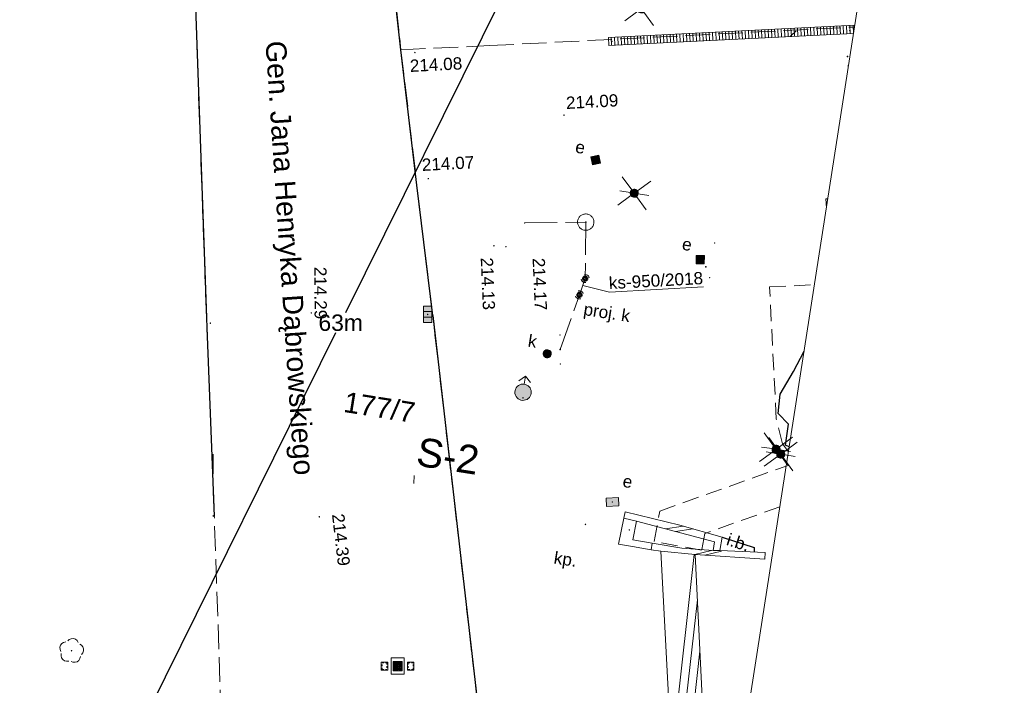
# Model space of a CAD drawing. Extents: x 6601440 to 6601733, y 5738487 to 5738717.
# Tile 117 of 129: x 6601573 to 6601633, y 5738595 to 5738636. Entities that reach past the tile are written whole.
import ezdxf
from ezdxf.enums import TextEntityAlignment as Align

# ---------------------------------------------------------------- set-up
doc = ezdxf.new("R2010")
doc.units = 0
doc.header["$PDSIZE"] = 0.75
for name, pattern in [('HIDDEN2', [4.7625, 3.175, -1.5875]), ('PRZER2-1', [3, 2, -1]), ('PRZER3-1', [4, 3, -1]), ('PRZER4-1', [5, 4, -1])]:
    doc.linetypes.add(name, pattern=pattern)
doc.layers.get('0').update_dxf_attribs({"linetype": 'CONTINUOUS'})
doc.layers.get('Defpoints').update_dxf_attribs({"linetype": 'CONTINUOUS'})
for name, color, linetype, lineweight in [('_DAAL_tabelka', 7, 'CONTINUOUS', 18), ('Bases', 2, 'CONTINUOUS', 0), ('GELULI_O', 7, 'CONTINUOUS', 0), ('Losas', 4, 'CONTINUOUS', 0)]:
    doc.layers.add(name, color=color, linetype=linetype, lineweight=lineweight)
for name, color, linetype, lineweight, true_color in [('GESDZI_O', 7, 'CONTINUOUS', 0, 0x008000), ('GESJOB_O', 7, 'CONTINUOUS', 0, 0x008000), ('GI_OUTLINE', 7, 'CONTINUOUS', 0, 0xa5007c), ('GSLIIN', 7, 'CONTINUOUS', 25, 0x0a0909), ('GSLIIN_O', 7, 'CONTINUOUS', 0, 0x0a0909), ('GSLKRW', 7, 'CONTINUOUS', 25, 0x0a0909), ('GSPRDL', 7, 'CONTINUOUS', 18, 0x008000), ('GSPWPS', 7, 'CONTINUOUS', 13, 0x0a0909), ('GSPWPS_O', 7, 'CONTINUOUS', 0, 0x0a0909), ('GSSIMO', 7, 'CONTINUOUS', 18, 0x0a0909), ('GSSKOA', 7, 'PRZER3-1', 18, 0x0a0909), ('GSSKOD', 7, 'PRZER2-1', 18, 0x0a0909), ('GSSKPL', 7, 'PRZER3-1', 18, 0x0a0909), ('GSSKPL_O', 7, 'CONTINUOUS', 0, 0x0a0909), ('GSSOFT', 7, 'CONTINUOUS', 18, 0x0a0909), ('GSSSCH', 7, 'CONTINUOUS', 18, 0x0a0909), ('GULKDK', 7, 'CONTINUOUS', 18, 0x0a0909), ('GUPEPI', 1, 'CONTINUOUS', 18, 0xff0000), ('GUPESD', 1, 'CONTINUOUS', 18, 0xff0000), ('GUPEWZ', 7, 'CONTINUOUS', 18, 0x0a0909), ('GUPEWZ_O', 7, 'CONTINUOUS', 0, 0x0a0909), ('GUPISL', 7, 'CONTINUOUS', 18, 0x0a0909), ('GUPKKS', 7, 'CONTINUOUS', 18, 0x0a0909), ('GUPKPI', 7, 'CONTINUOUS', 18, 0x803300), ('GUPKSD', 7, 'CONTINUOUS', 18, 0x803300), ('GUPKWZ', 7, 'CONTINUOUS', 18, 0x0a0909), ('GUPKWZ_O', 7, 'CONTINUOUS', 0, 0x0a0909), ('GUPKZC', 7, 'CONTINUOUS', 18, 0x0a0909), ('GUPWDT', 7, 'CONTINUOUS', 18, 0x0a0909), ('GUPWZC', 7, 'CONTINUOUS', 18, 0x0a0909), ('GUSIBP', 7, 'PRZER2-1', 18, 0x0a0909), ('GZLKSP', 7, 'PRZER4-1', 18, 0x803300), ('GZLKSP_O', 7, 'CONTINUOUS', 0, 0x803300), ('GZLWOP', 5, 'PRZER4-1', 18, 0x0000ff), ('GZPKPI', 7, 'CONTINUOUS', 18, 0x803300), ('GZPKSD', 7, 'CONTINUOUS', 18, 0x803300), ('GZPKSD_O', 7, 'CONTINUOUS', 0, 0x803300), ('GZPWPI', 5, 'CONTINUOUS', 18, 0x0000ff), ('GZPWUI', 5, 'CONTINUOUS', 18, 0x0000ff), ('GZSIKP', 7, 'PRZER4-1', 18, 0x0a0909), ('ZZ- zywopłot', 7, 'CONTINUOUS', 9, 0x208000)]:
    doc.layers.add(name, color=color, linetype=linetype, lineweight=lineweight, true_color=true_color)
for name, color, linetype, true_color in [('GUPEUB', 7, 'CONTINUOUS', 0x0a0909), ('GUPKSH', 7, 'CONTINUOUS', 0x803300), ('GUPKUB', 7, 'CONTINUOUS', 0x0a0909), ('GUPWSH', 5, 'CONTINUOUS', 0x0000ff), ('GZPWUB', 5, 'CONTINUOUS', 0x0000ff)]:
    doc.layers.add(name, color=color, linetype=linetype, true_color=true_color)
doc.styles.add('GEO-INFO', font='arial.ttf')
doc.styles.get("Standard").update_dxf_attribs({"font": 'arial.ttf'})
doc.dimstyles.get("Standard").update_dxf_attribs({"dimtxt": 0.18, "dimasz": 0.18, "dimexe": 0.18, "dimexo": 0.0625, "dimgap": 0.09, "dimtad": 0, "dimtih": 1, "dimtoh": 1, "dimdec": 4, "dimzin": 0, "dimdsep": 46, "dimtxsty": 'Standard', "dimcen": 0.09, "dimadec": 0, "dimazin": 0, "dimtfac": 1, "dimtdec": 4, "dimtofl": 0, "dimtmove": 0, "dimatfit": 3, "dimfxl": 1, "dimtolj": 1, "dimtzin": 0, "dimarcsym": 0})

# ---------------------------------------------------------------- blocks, each defined once
blk = doc.blocks.new('SPDLP')
blk.add_hatch(color=0).paths.add_polyline_path([(-0.09, 0), (-0.085595, -0.027812), (-0.072812, -0.052901), (-0.052901, -0.072812), (-0.027812, -0.085595), (0, -0.09), (0.027812, -0.085595), (0.052901, -0.072812), (0.072812, -0.052901), (0.085595, -0.027812), (0.09, 0), (0.085595, 0.027812), (0.072812, 0.052901), (0.052901, 0.072812), (0.027812, 0.085595), (0, 0.09), (-0.027812, 0.085595), (-0.052901, 0.072812), (-0.072812, 0.052901), (-0.085595, 0.027812)])
at = {"color": 0}
for points in [[(-0.268652, 1.271938), (-0.048001, 1.40916), (0.20623, 1.462858), (0.463525, 1.426585), (0.693003, 1.304695), (0.867117, 1.11182), (0.964971, 0.871109)], [(-1.292703, 0.137547), (-1.355024, 0.389802), (-1.327532, 0.648184), (-1.213525, 0.881678), (-1.026689, 1.062258), (-0.78945, 1.168249), (-0.530282, 1.186929)], [(1.126667, 0.648554), (1.325358, 0.481106), (1.454989, 0.255912), (1.5, 0), (1.454989, -0.255912), (1.325358, -0.481106), (1.126667, -0.648554)], [(-0.530282, -1.186929), (-0.78945, -1.168249), (-1.026689, -1.062258), (-1.213525, -0.881678), (-1.327532, -0.648184), (-1.355024, -0.389802), (-1.292703, -0.137547)], [(0.964971, -0.871109), (0.867117, -1.11182), (0.693003, -1.304695), (0.463525, -1.426585), (0.20623, -1.462858), (-0.048001, -1.40916), (-0.268652, -1.271938)]]:
    blk.add_lwpolyline(points, dxfattribs=at)
blk = doc.blocks.new('BUIB02_02')
at = {"color": 0}
for points in [[(-1.625, -0.5), (0.375, 0.5)], [(-0.375, -0.5), (1.625, 0.5)]]:
    blk.add_lwpolyline(points, dxfattribs=at)
blk = doc.blocks.new('KOLO')
blk.add_hatch(color=0).paths.add_polyline_path([(0, 0.5), (-0.12941, 0.482963), (-0.25, 0.433013), (-0.353553, 0.353553), (-0.433013, 0.25), (-0.482963, 0.12941), (-0.5, 0), (-0.482963, -0.12941), (-0.433013, -0.25), (-0.353553, -0.353553), (-0.25, -0.433013), (-0.12941, -0.482963), (0, -0.5), (0.12941, -0.482963), (0.25, -0.433013), (0.353553, -0.353553), (0.433013, -0.25), (0.482963, -0.12941), (0.5, 0), (0.482963, 0.12941), (0.433013, 0.25), (0.353553, 0.353553), (0.25, 0.433013), (0.12941, 0.482963)])
blk = doc.blocks.new('PION_C')
at = {"color": 0}
blk.add_lwpolyline([(0, 0.5), (0, -0.5)], dxfattribs=at)
blk = doc.blocks.new('POINT')
at = {"color": 0}
blk.add_point((0, 0), dxfattribs=at)
blk = doc.blocks.new('SUUS05')
at = {"true_color": 0xffffff}
blk.add_hatch(color=7, dxfattribs=at).paths.add_polyline_path([(-0.5, 0.25), (-0.5, -0.25), (0.5, -0.25), (0.5, 0.25)])
at = {"color": 0}
blk.add_lwpolyline([(0.5, -0.25), (-0.5, -0.25), (-0.5, 0.25), (0.5, 0.25)], close=True, dxfattribs=at)
for points in [[(-0.175, -0.25), (-0.175, 0.25)], [(0.175, -0.25), (0.175, 0.25)]]:
    blk.add_lwpolyline(points, dxfattribs=at)
blk = doc.blocks.new('SUUS02')
at = {"true_color": 0xffffff}
blk.add_hatch(color=7, dxfattribs=at).paths.add_polyline_path([(0, -1), (0.173648, -0.984808), (0.34202, -0.939693), (0.5, -0.866025), (0.642788, -0.766044), (0.766044, -0.642788), (0.866025, -0.5), (0.939693, -0.34202), (0.984808, -0.173648), (1, 0), (0.984808, 0.173648), (0.939693, 0.34202), (0.866025, 0.5), (0.766044, 0.642788), (0.642788, 0.766044), (0.5, 0.866025), (0.34202, 0.939693), (0.173648, 0.984808), (0, 1), (-0.173648, 0.984808), (-0.34202, 0.939693), (-0.5, 0.866025), (-0.642788, 0.766044), (-0.766044, 0.642788), (-0.866025, 0.5), (-0.939693, 0.34202), (-0.984808, 0.173648), (-1, 0), (-0.984808, -0.173648), (-0.939693, -0.34202), (-0.866025, -0.5), (-0.766044, -0.642788), (-0.642788, -0.766044), (-0.5, -0.866025), (-0.34202, -0.939693), (-0.173648, -0.984808)])
at = {"color": 0}
blk.add_lwpolyline([(1, 0), (0.984808, -0.173648), (0.939693, -0.34202), (0.866025, -0.5), (0.766044, -0.642788), (0.642788, -0.766044), (0.5, -0.866025), (0.34202, -0.939693), (0.173648, -0.984808), (0, -1), (-0.173648, -0.984808), (-0.34202, -0.939693), (-0.5, -0.866025), (-0.654861, -0.75575), (-0.786053, -0.618159), (-0.888835, -0.458227), (-0.959493, -0.281733), (-0.995472, -0.095056), (-0.995472, 0.095056), (-0.959493, 0.281733), (-0.888835, 0.458227), (-0.786053, 0.618159), (-0.654861, 0.75575), (-0.5, 0.866025), (-0.327068, 0.945001), (-0.142315, 0.989821), (0.047582, 0.998867), (0.235759, 0.971812), (0.415415, 0.909632), (0.580057, 0.814576), (0.723734, 0.690079), (0.841254, 0.540641), (0.928368, 0.371662), (0.981929, 0.189251)], close=True, dxfattribs=at)
for points in [[(1, 0), (2, 0)], [(1.292893, 0.707107), (2, 0), (1.292893, -0.707107)]]:
    blk.add_lwpolyline(points, dxfattribs=at)
blk = doc.blocks.new('SUSM02_1')
at = {"true_color": 0xffffff}
blk.add_hatch(color=7, dxfattribs=at).paths.add_polyline_path([(0, 0.5), (-0.12941, 0.482963), (-0.25, 0.433013), (-0.353553, 0.353553), (-0.433013, 0.25), (-0.482963, 0.12941), (-0.5, 0), (-0.482963, -0.12941), (-0.433013, -0.25), (-0.353553, -0.353553), (-0.25, -0.433013), (-0.12941, -0.482963), (0, -0.5), (0.12941, -0.482963), (0.25, -0.433013), (0.353553, -0.353553), (0.433013, -0.25), (0.482963, -0.12941), (0.5, 0), (0.482963, 0.12941), (0.433013, 0.25), (0.353553, 0.353553), (0.25, 0.433013), (0.12941, 0.482963)])
at = {"color": 0}
for points in [[(-0.353553, 0.353553), (-1.767767, 1.767767)], [(0, 0.5), (0, 1.8)], [(0.353553, 0.353553), (1.767767, 1.767767)], [(-0.353553, -0.353553), (-1.767767, -1.767767)], [(0, -0.5), (0, -1.8)], [(0.353553, -0.353553), (1.767767, -1.767767)]]:
    blk.add_lwpolyline(points, dxfattribs=at)
blk.add_lwpolyline([(0.5, 0), (0.482963, -0.12941), (0.433013, -0.25), (0.353553, -0.353553), (0.25, -0.433013), (0.12941, -0.482963), (0, -0.5), (-0.12941, -0.482963), (-0.25, -0.433013), (-0.353553, -0.353553), (-0.433013, -0.25), (-0.482963, -0.12941), (-0.5, 0), (-0.482963, 0.12941), (-0.433013, 0.25), (-0.353553, 0.353553), (-0.25, 0.433013), (-0.12941, 0.482963), (0, 0.5), (0.12941, 0.482963), (0.25, 0.433013), (0.353553, 0.353553), (0.433013, 0.25), (0.482963, 0.12941)], close=True, dxfattribs=at)
blk = doc.blocks.new('SUUS_P')
at = {"color": 0}
for points in [[(-0.5, 0), (-0.482963, 0.12941), (-0.433013, 0.25), (-0.353553, 0.353553), (-0.25, 0.433013), (-0.12941, 0.482963), (0, 0.5)], [(0.5, 0), (0.482963, -0.12941), (0.433013, -0.25), (0.353553, -0.353553), (0.25, -0.433013), (0.12941, -0.482963), (0, -0.5)]]:
    blk.add_lwpolyline(points, dxfattribs=at)
at = {"color": 7, "lineweight": 50, "true_color": 0xffffff}
blk.add_lwpolyline([(0, 0.25), (-0.077254, 0.237764), (-0.146946, 0.202254), (-0.202254, 0.146946), (-0.237764, 0.077254), (-0.25, 0), (-0.237764, -0.077254), (-0.202254, -0.146946), (-0.146946, -0.202254), (-0.077254, -0.237764), (0, -0.25), (0.077254, -0.237764), (0.146946, -0.202254), (0.202254, -0.146946), (0.237764, -0.077254), (0.25, 0), (0.237764, 0.077254), (0.202254, 0.146946), (0.146946, 0.202254), (0.077254, 0.237764)], close=True, dxfattribs=at)
blk = doc.blocks.new('KWADRAT_NIEPRZEZR')
at = {"true_color": 0xffffff}
blk.add_hatch(color=7, dxfattribs=at).paths.add_polyline_path([(0.5, -0.5), (0.5, 0.5), (-0.5, 0.5), (-0.5, -0.5)])
at = {"color": 0}
blk.add_lwpolyline([(-0.5, 0.5), (-0.5, -0.5), (0.5, -0.5), (0.5, 0.5)], close=True, dxfattribs=at)
blk = doc.blocks.new('PROSTOKAT1_5-1_PELNY')
at = {"true_color": 0xffffff}
blk.add_hatch(color=7, dxfattribs=at).paths.add_polyline_path([(0.75, 0.5), (-0.75, 0.5), (-0.75, -0.5), (0.75, -0.5)])
at = {"color": 0}
blk.add_lwpolyline([(0.75, -0.5), (-0.75, -0.5), (-0.75, 0.5), (0.75, 0.5)], close=True, dxfattribs=at)
blk = doc.blocks.new('OKRAG_PELNY')
at = {"true_color": 0xffffff}
blk.add_hatch(color=7, dxfattribs=at).paths.add_polyline_path([(0, 0.5), (-0.12941, 0.482963), (-0.25, 0.433013), (-0.353553, 0.353553), (-0.433013, 0.25), (-0.482963, 0.12941), (-0.5, 0), (-0.482963, -0.12941), (-0.433013, -0.25), (-0.353553, -0.353553), (-0.25, -0.433013), (-0.12941, -0.482963), (0, -0.5), (0.12941, -0.482963), (0.25, -0.433013), (0.353553, -0.353553), (0.433013, -0.25), (0.482963, -0.12941), (0.5, 0), (0.482963, 0.12941), (0.433013, 0.25), (0.353553, 0.353553), (0.25, 0.433013), (0.12941, 0.482963)])
at = {"color": 0}
blk.add_lwpolyline([(0.5, 0), (0.482963, -0.12941), (0.433013, -0.25), (0.353553, -0.353553), (0.25, -0.433013), (0.12941, -0.482963), (0, -0.5), (-0.12941, -0.482963), (-0.25, -0.433013), (-0.353553, -0.353553), (-0.433013, -0.25), (-0.482963, -0.12941), (-0.5, 0), (-0.482963, 0.12941), (-0.433013, 0.25), (-0.353553, 0.353553), (-0.25, 0.433013), (-0.12941, 0.482963), (0, 0.5), (0.12941, 0.482963), (0.25, 0.433013), (0.353553, 0.353553), (0.433013, 0.25), (0.482963, 0.12941)], close=True, dxfattribs=at)
blk = doc.blocks.new('*D78')
at = {"layer": '_DAAL_tabelka', "color": 0, "lineweight": -2}
for p, q in [((6601606.706, 5738646.04), (6601606.601, 5738646.092)), ((6601606.682, 5738645.851), (6601592.859, 5738617.965)), ((6601578.44, 5738588.877), (6601592.263, 5738616.763)), ((6601578.304, 5738588.743), (6601578.199, 5738588.795))]:
    blk.add_line(p, q, dxfattribs=at)
at = {"layer": '_DAAL_tabelka', "color": 0}
for points in [[(6601606.709, 5738645.837), (6601606.655, 5738645.864), (6601606.762, 5738646.012)], [(6601578.413, 5738588.89), (6601578.467, 5738588.863), (6601578.36, 5738588.716)]]:
    blk.add_solid(points, dxfattribs=at)
at = {"layer": 'Defpoints', "color": 0}
for p in [(6601606.762, 5738646.012), (6601606.762, 5738646.012), (6601578.36, 5738588.716)]:
    blk.add_point(p, dxfattribs=at)
at = {"layer": '_DAAL_tabelka', "color": 0, "insert": (6601592.561, 5738617.364), "char_height": 0.18, "attachment_point": 5}
blk.add_mtext('\\A1;\\H5.555556x;63m', dxfattribs=at)

msp = doc.modelspace()

# ---------------------------------------------------------------- hatches: boundary and pattern name
at = {"layer": 'Losas', "lineweight": 5, "ltscale": 0.05}
h = msp.add_hatch(dxfattribs=at)
h.set_pattern_fill('LINE', scale=0.003, angle=45)
h.set_pattern_definition([(45, (6601414.622602, 5738491.677163), (-0.0067351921, 0.0067351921), [])])
h.paths.add_polyline_path([(6601595.83051, 5738596.67376), (6601595.76051, 5738596.67376), (6601595.76051, 5738596.60376), (6601595.83051, 5738596.60376)])
h.paths.add_polyline_path([(6601595.97051, 5738596.67376), (6601595.90051, 5738596.67376), (6601595.90051, 5738596.60376), (6601595.97051, 5738596.60376)])
h.paths.add_polyline_path([(6601596.11051, 5738596.67376), (6601596.04051, 5738596.67376), (6601596.04051, 5738596.60376), (6601596.11051, 5738596.60376)])
h.paths.add_polyline_path([(6601596.25051, 5738596.67376), (6601596.18051, 5738596.67376), (6601596.18051, 5738596.60376), (6601596.25051, 5738596.60376)])
h.paths.add_polyline_path([(6601595.90051, 5738596.60376), (6601595.83051, 5738596.60376), (6601595.83051, 5738596.53376), (6601595.90051, 5738596.53376)])
h.paths.add_polyline_path([(6601596.04051, 5738596.60376), (6601595.97051, 5738596.60376), (6601595.97051, 5738596.53376), (6601596.04051, 5738596.53376)])
h.paths.add_polyline_path([(6601596.18051, 5738596.60376), (6601596.11051, 5738596.60376), (6601596.11051, 5738596.53376), (6601596.18051, 5738596.53376)])
h.paths.add_polyline_path([(6601596.32051, 5738596.60376), (6601596.25051, 5738596.60376), (6601596.25051, 5738596.53376), (6601596.32051, 5738596.53376)])
h.paths.add_polyline_path([(6601596.25051, 5738596.53376), (6601596.18051, 5738596.53376), (6601596.18051, 5738596.46376), (6601596.25051, 5738596.46376)])
h.paths.add_polyline_path([(6601596.11051, 5738596.53376), (6601596.04051, 5738596.53376), (6601596.04051, 5738596.46376), (6601596.11051, 5738596.46376)])
h.paths.add_polyline_path([(6601595.97051, 5738596.53376), (6601595.90051, 5738596.53376), (6601595.90051, 5738596.46376), (6601595.97051, 5738596.46376)])
h.paths.add_polyline_path([(6601595.83051, 5738596.53376), (6601595.76051, 5738596.53376), (6601595.76051, 5738596.46376), (6601595.83051, 5738596.46376)])
h.paths.add_polyline_path([(6601595.90051, 5738596.46376), (6601595.83051, 5738596.46376), (6601595.83051, 5738596.39376), (6601595.90051, 5738596.39376)])
h.paths.add_polyline_path([(6601596.04051, 5738596.46376), (6601595.97051, 5738596.46376), (6601595.97051, 5738596.39376), (6601596.04051, 5738596.39376)])
h.paths.add_polyline_path([(6601596.18051, 5738596.46376), (6601596.11051, 5738596.46376), (6601596.11051, 5738596.39376), (6601596.18051, 5738596.39376)])
h.paths.add_polyline_path([(6601596.32051, 5738596.46376), (6601596.25051, 5738596.46376), (6601596.25051, 5738596.39376), (6601596.32051, 5738596.39376)])
h.paths.add_polyline_path([(6601596.25051, 5738596.39376), (6601596.18051, 5738596.39376), (6601596.18051, 5738596.32376), (6601596.25051, 5738596.32376)])
h.paths.add_polyline_path([(6601596.11051, 5738596.39376), (6601596.04051, 5738596.39376), (6601596.04051, 5738596.32376), (6601596.11051, 5738596.32376)])
h.paths.add_polyline_path([(6601595.97051, 5738596.39376), (6601595.90051, 5738596.39376), (6601595.90051, 5738596.32376), (6601595.97051, 5738596.32376)])
h.paths.add_polyline_path([(6601595.83051, 5738596.39376), (6601595.76051, 5738596.39376), (6601595.76051, 5738596.32376), (6601595.83051, 5738596.32376)])
h.paths.add_polyline_path([(6601595.90051, 5738596.32376), (6601595.83051, 5738596.32376), (6601595.83051, 5738596.25376), (6601595.90051, 5738596.25376)])
h.paths.add_polyline_path([(6601596.04051, 5738596.32376), (6601595.97051, 5738596.32376), (6601595.97051, 5738596.25376), (6601596.04051, 5738596.25376)])
h.paths.add_polyline_path([(6601596.18051, 5738596.32376), (6601596.11051, 5738596.32376), (6601596.11051, 5738596.25376), (6601596.18051, 5738596.25376)])
h.paths.add_polyline_path([(6601596.32051, 5738596.32376), (6601596.25051, 5738596.32376), (6601596.25051, 5738596.25376), (6601596.32051, 5738596.25376)])
h.paths.add_polyline_path([(6601596.25051, 5738596.25376), (6601596.18051, 5738596.25376), (6601596.18051, 5738596.18376), (6601596.25051, 5738596.18376)])
h.paths.add_polyline_path([(6601596.11051, 5738596.25376), (6601596.04051, 5738596.25376), (6601596.04051, 5738596.18376), (6601596.11051, 5738596.18376)])
h.paths.add_polyline_path([(6601595.97051, 5738596.25376), (6601595.90051, 5738596.25376), (6601595.90051, 5738596.18376), (6601595.97051, 5738596.18376)])
h.paths.add_polyline_path([(6601595.83051, 5738596.25376), (6601595.76051, 5738596.25376), (6601595.76051, 5738596.18376), (6601595.83051, 5738596.18376)])
h.paths.add_polyline_path([(6601595.90051, 5738596.18376), (6601595.83051, 5738596.18376), (6601595.83051, 5738596.11376), (6601595.90051, 5738596.11376)])
h.paths.add_polyline_path([(6601596.04051, 5738596.18376), (6601595.97051, 5738596.18376), (6601595.97051, 5738596.11376), (6601596.04051, 5738596.11376)])
h.paths.add_polyline_path([(6601596.18051, 5738596.18376), (6601596.11051, 5738596.18376), (6601596.11051, 5738596.11376), (6601596.18051, 5738596.11376)])
h.paths.add_polyline_path([(6601596.32051, 5738596.18376), (6601596.25051, 5738596.18376), (6601596.25051, 5738596.11376), (6601596.32051, 5738596.11376)])

# ---------------------------------------------------------------- linework, layer by layer
at = {"layer": 'Bases', "color": 7, "linetype": 'HIDDEN2', "ltscale": 0.025}
for points in [[(6601595.84051, 5738596.64376), (6601596.24051, 5738596.64376), (6601596.24051, 5738596.14376), (6601595.84051, 5738596.14376)], [(6601595.09051, 5738596.59376), (6601595.39051, 5738596.59376), (6601595.39051, 5738596.19376), (6601595.09051, 5738596.19376)], [(6601596.99051, 5738596.59376), (6601596.69051, 5738596.59376), (6601596.69051, 5738596.19376), (6601596.99051, 5738596.19376)]]:
    msp.add_lwpolyline(points, close=True, dxfattribs=at)
at = {"layer": 'GI_OUTLINE', "color": 224, "linetype": 'Continuous', "true_color": 0xa5007c, "elevation": 100}
msp.add_lwpolyline([(6601633.12175, 5738694.19932), (6601600.80342, 5738486.70107), (6601454.07251, 5738509.55475), (6601486.39085, 5738717.053)], close=True, dxfattribs=at)
at = {"layer": 'GSLIIN', "linetype": 'Continuous', "lineweight": 25, "elevation": 10.18}
msp.add_lwpolyline([(6601615.87678, 5738604.27196), (6601617.84169, 5738603.63194), (6601617.83826, 5738603.35972)], dxfattribs=at)
at = {"layer": 'GSLKRW', "linetype": 'Continuous', "lineweight": 25}
for p, q in [((6601583.47917, 5738642.51783, 10.18), (6601584.3553, 5738617.66623, 10.18)), ((6601584.3553, 5738617.66623, 10.18), (6601584.37395, 5738617.05825, 10.18)), ((6601584.37395, 5738617.05825, 10.18), (6601584.83558, 5738605.55259, 10.18))]:
    msp.add_line(p, q, dxfattribs=at)
at = {"layer": 'GSLKRW', "linetype": 'Continuous', "lineweight": 25, "elevation": 10.18}
msp.add_lwpolyline([(6601598.1888, 5738617.8053), (6601597.22084, 5738625.76553), (6601596.24484, 5738634.04208), (6601595.28369, 5738642.68883), (6601597.71281, 5738645.54907)], dxfattribs=at)
msp.add_lwpolyline([(6601598.1888, 5738617.8053), (6601602.86329, 5738577.39198), (6601603.00245, 5738576.55578), (6601604.20231, 5738566.40315), (6601605.92932, 5738562.38529, 0.17282572), (6601611.82081, 5738557.43768)], format="xyb", dxfattribs=at)
at = {"layer": 'GSSIMO', "linetype": 'Continuous', "elevation": 10.18}
for points in [[(6601609.94486, 5738605.82334), (6601613.29771, 5738604.99751), (6601615.87678, 5738604.27196), (6601615.73082, 5738603.4648), (6601615.32327, 5738603.44732), (6601615.40792, 5738603.99076), (6601610.64324, 5738605.2389), (6601609.86354, 5738605.43118)], [(6601609.86354, 5738605.43118), (6601610.64324, 5738605.2389), (6601610.41532, 5738604.10042), (6601611.59794, 5738603.89598), (6601611.54626, 5738603.4992), (6601610.39328, 5738603.69902), (6601609.5466, 5738603.85114)], [(6601611.54626, 5738603.4992), (6601611.59794, 5738603.89598), (6601613.40306, 5738603.59458), (6601615.32327, 5738603.44732), (6601615.73082, 5738603.4648), (6601618.50257, 5738603.32659), (6601618.49196, 5738602.93355), (6601614.22269, 5738603.20379), (6601612.12924, 5738603.4084)]]:
    msp.add_lwpolyline(points, close=True, dxfattribs=at)
at = {"layer": 'GSSKOA', "linetype": 'PRZER3-1', "lineweight": 18, "ltscale": 0.5}
for p, q in [((6601584.3553, 5738617.66623, 10.18), (6601583.47917, 5738642.51783, 10.18)), ((6601584.37395, 5738617.05825, 10.18), (6601584.3553, 5738617.66623, 10.18)), ((6601584.83558, 5738605.55259, 10.18), (6601584.37395, 5738617.05825, 10.18)), ((6601585.86962, 5738575.45239, 10.18), (6601584.83558, 5738605.55259, 10.18))]:
    msp.add_line(p, q, dxfattribs=at)
at = {"layer": 'GSSKOA', "linetype": 'PRZER3-1', "lineweight": 18, "ltscale": 0.5, "elevation": 10.18}
msp.add_lwpolyline([(6601591.84549, 5738700.6282, 0.1352675), (6601594.4399, 5738697.89638), (6601591.43668, 5738697.84799), (6601594.727, 5738645.87243), (6601597.6876, 5738646.04833), (6601597.71281, 5738645.54907), (6601595.28369, 5738642.68883), (6601596.24484, 5738634.04208), (6601597.22084, 5738625.76553), (6601598.1888, 5738617.8053), (6601602.86329, 5738577.39198), (6601603.00245, 5738576.55578), (6601604.20231, 5738566.40315), (6601605.92932, 5738562.38529, 0.17282572), (6601611.82081, 5738557.43768)], format="xyb", dxfattribs=at)
at = {"layer": 'GSSKOD', "linetype": 'PRZER2-1', "lineweight": 18, "ltscale": 0.5}
msp.add_line((6601584.3553, 5738617.66623, 10.18), (6601584.37395, 5738617.05825, 10.18), dxfattribs=at)
at = {"layer": 'GSSKPL', "linetype": 'PRZER3-1', "lineweight": 18, "ltscale": 0.5, "elevation": 10.18}
for points in [[(6601591.84549, 5738700.6282, 0.1352675), (6601594.4399, 5738697.89638), (6601595.76187, 5738677.79344), (6601597.09834, 5738657.71861), (6601597.6876, 5738646.04833), (6601597.71281, 5738645.54907), (6601595.28369, 5738642.68883), (6601596.24484, 5738634.04208), (6601601.65185, 5738634.2916), (6601623.96836, 5738635.43042)], [(6601611.82081, 5738557.43768, -0.17282572), (6601605.92932, 5738562.38529), (6601604.20231, 5738566.40315), (6601603.00245, 5738576.55578), (6601602.86329, 5738577.39198), (6601598.1888, 5738617.8053), (6601597.22084, 5738625.76553)]]:
    msp.add_lwpolyline(points, format="xyb", dxfattribs=at)
msp.add_lwpolyline([(6601620.88339, 5738615.6235), (6601620.24598, 5738614.39009), (6601619.41394, 5738613.01172), (6601619.29997, 5738611.82512), (6601619.93663, 5738611.16933), (6601619.74798, 5738609.89316), (6601619.97499, 5738609.79117)], dxfattribs=at)
at = {"layer": 'GSSOFT', "linetype": 'Continuous', "lineweight": 25, "elevation": 10.18}
msp.add_lwpolyline([(6601619.97499, 5738609.79117), (6601619.74798, 5738609.89316), (6601619.93663, 5738611.16933), (6601619.29997, 5738611.82512), (6601619.41394, 5738613.01172), (6601620.24598, 5738614.39009), (6601620.88339, 5738615.6235)], dxfattribs=at)
at = {"layer": 'GSSSCH', "linetype": 'Continuous', "elevation": 10.18}
msp.add_lwpolyline([(6601612.12924, 5738603.4084), (6601614.22269, 5738603.20379), (6601614.75683, 5738592.40292), (6601612.69764, 5738592.63256)], close=True, dxfattribs=at)
at = {"layer": 'GSSSCH', "linetype": 'Continuous'}
for points in [[(6601614.16491, 5738603.20944, 10.18), (6601612.98185, 5738592.60086, 10.18)], [(6601614.3593, 5738600.44124, 10.18), (6601613.47877, 5738592.54544, 10.18)], [(6601614.51387, 5738597.31587, 10.18), (6601613.97569, 5738592.49003, 10.18)]]:
    msp.add_polyline3d(points, dxfattribs=at)
at = {"layer": 'GULKDK', "linetype": 'Continuous', "elevation": 10.23}
for points in [[(6601608.93166, 5738634.79427), (6601623.98674, 5738635.54844)], [(6601608.95667, 5738634.29489), (6601623.90816, 5738635.04388)]]:
    msp.add_lwpolyline(points, dxfattribs=at)
at = {"layer": 'GUSIBP', "linetype": 'PRZER2-1', "ltscale": 0.5, "elevation": 10.22}
for points in [[(6601622.24922, 5738624.39275), (6601622.22182, 5738624.9316), (6601622.33409, 5738624.93763)], [(6601619.92709, 5738609.48366), (6601619.55806, 5738609.97334), (6601619.18528, 5738611.47864), (6601618.7738, 5738619.55822), (6601621.51705, 5738619.69189)], [(6601619.4037, 5738606.12324), (6601614.809, 5738604.49899), (6601614.6193, 5738603.476), (6601611.71522, 5738603.99916), (6601612.06691, 5738605.86729), (6601619.7921, 5738608.61697)]]:
    msp.add_lwpolyline(points, dxfattribs=at)
at = {"layer": 'GZLKSP', "linetype": 'PRZER4-1', "ltscale": 0.5, "elevation": 10.18}
for points in [[(6601607.15038, 5738619.07123), (6601607.50805, 5738620.06806)], [(6601605.9741, 5738615.7426), (6601607.15038, 5738619.07123)]]:
    msp.add_lwpolyline(points, dxfattribs=at)
at = {"layer": 'GZLKSP_O', "linetype": 'Continuous', "lineweight": 0, "elevation": 10.8, "flags": 128}
msp.add_lwpolyline([(6601614.73589, 5738619.55885), (6601608.98035, 5738619.24492), (6601607.35637, 5738619.64533)], dxfattribs=at)
at = {"layer": 'GZLWOP', "linetype": 'PRZER4-1', "ltscale": 0.5, "elevation": 10.18}
msp.add_lwpolyline([(6601603.79734, 5738623.46965), (6601607.5388, 5738623.51438), (6601607.50805, 5738620.06806)], dxfattribs=at)
at = {"layer": 'GZSIKP', "color": 5, "linetype": 'PRZER4-1', "ltscale": 0.5, "true_color": 0x0000ff, "elevation": 10.22}
msp.add_lwpolyline([(6601607.46185, 5738623.02034, -1), (6601607.61574, 5738624.00843, -1)], format="xyb", close=True, dxfattribs=at)
at = {"layer": 'Losas', "color": 7, "lineweight": 5, "ltscale": 0.05}
for p, q in [((6601595.83051, 5738596.11376), (6601595.83051, 5738596.67376)), ((6601595.90051, 5738596.11376), (6601595.90051, 5738596.67376)), ((6601595.97051, 5738596.11376), (6601595.97051, 5738596.67376)), ((6601596.04051, 5738596.11376), (6601596.04051, 5738596.67376)), ((6601596.11051, 5738596.11376), (6601596.11051, 5738596.67376)), ((6601596.18051, 5738596.11376), (6601596.18051, 5738596.67376)), ((6601596.25051, 5738596.11376), (6601596.25051, 5738596.67376)), ((6601595.76051, 5738596.60376), (6601596.32051, 5738596.60376)), ((6601595.76051, 5738596.53376), (6601596.32051, 5738596.53376)), ((6601595.76051, 5738596.46376), (6601596.32051, 5738596.46376)), ((6601595.76051, 5738596.39376), (6601596.32051, 5738596.39376)), ((6601595.76051, 5738596.32376), (6601596.32051, 5738596.32376)), ((6601595.76051, 5738596.25376), (6601596.32051, 5738596.25376)), ((6601595.76051, 5738596.18376), (6601596.32051, 5738596.18376))]:
    msp.add_line(p, q, dxfattribs=at)
at = {"layer": 'Losas', "color": 7, "ltscale": 0.05}
for points in [[(6601595.04051, 5738596.64376), (6601595.44051, 5738596.64376), (6601595.44051, 5738596.14376), (6601595.04051, 5738596.14376)], [(6601595.64051, 5738596.89376), (6601596.44051, 5738596.89376), (6601596.44051, 5738595.89376), (6601595.64051, 5738595.89376)], [(6601595.76051, 5738596.11376), (6601596.32051, 5738596.11376), (6601596.32051, 5738596.67376), (6601595.76051, 5738596.67376)], [(6601597.04051, 5738596.64376), (6601596.64051, 5738596.64376), (6601596.64051, 5738596.14376), (6601597.04051, 5738596.14376)]]:
    msp.add_lwpolyline(points, close=True, dxfattribs=at)
at = {"layer": 'ZZ- zywopłot', "ltscale": 5}
msp.add_lwpolyline([(6601584.7676, 5738609.34007), (6601584.75942, 5738608.1401)], dxfattribs=at)

# ---------------------------------------------------------------- block references
at = {"layer": 'GSPRDL', "lineweight": 5, "xscale": 0.4999999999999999, "yscale": 0.4999999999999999, "rotation": 81.147178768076}
msp.add_blockref('SPDLP', (6601576.10831, 5738597.33228, 10.14), dxfattribs=at)
at = {"layer": 'GSPWPS', "lineweight": 5, "xscale": 0.08999999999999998, "yscale": 0.08999999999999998, "rotation": 81.147178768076}
for p in [(6601597.09319, 5738633.87328, 10.2), (6601606.20829, 5738630.04697, 10.2), (6601597.91459, 5738626.17012, 10.2), (6601601.9246, 5738622.06849, 10.2), (6601602.65868, 5738622.01854, 10.2), (6601590.76394, 5738617.96993, 10.2), (6601584.76755, 5738605.57189, 10.2), (6601584.83558, 5738605.55259, 10.2), (6601591.2482, 5738605.51267, 10.2)]:
    msp.add_blockref('KOLO', p, dxfattribs=at)
at = {"layer": 'GSSIMO', "lineweight": 5}
for p, xscale, yscale, rotation in [((6601613.26061, 5738604.78003, 10.18), 0.5, 0.4388014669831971, 164.2874187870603), ((6601615.02329, 5738603.31165, 10.18), 0.4999999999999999, 0.316442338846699, 176.3779858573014)]:
    msp.add_blockref('BUIB02_02', p, dxfattribs=dict(at, xscale=xscale, yscale=yscale, rotation=rotation))
at = {"layer": 'GULKDK', "lineweight": 5, "xscale": 0.5, "yscale": 0.5, "rotation": 2.867785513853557}
for p in [(6601616.29826, 5738634.91298, 10.23), (6601616.49801, 5738634.92298, 10.23), (6601616.69776, 5738634.93299, 10.23), (6601616.89751, 5738634.943, 10.23), (6601617.09726, 5738634.953, 10.23), (6601617.29701, 5738634.96301, 10.23), (6601617.49676, 5738634.97302, 10.23), (6601617.69651, 5738634.98302, 10.23), (6601617.89626, 5738634.99303, 10.23), (6601618.09601, 5738635.00303, 10.23), (6601618.29576, 5738635.01304, 10.23), (6601618.49551, 5738635.02305, 10.23), (6601618.69525, 5738635.03305, 10.23), (6601618.895, 5738635.04306, 10.23), (6601619.09475, 5738635.05307, 10.23), (6601619.2945, 5738635.06307, 10.23), (6601619.49425, 5738635.07308, 10.23), (6601619.694, 5738635.08308, 10.23), (6601619.89375, 5738635.09309, 10.23), (6601620.0935, 5738635.1031, 10.23), (6601620.29325, 5738635.1131, 10.23), (6601620.493, 5738635.12311, 10.23), (6601620.69275, 5738635.13312, 10.23), (6601620.8925, 5738635.14312, 10.23), (6601621.09225, 5738635.15313, 10.23), (6601621.292, 5738635.16313, 10.23), (6601621.49175, 5738635.17314, 10.23), (6601621.6915, 5738635.18315, 10.23), (6601621.89125, 5738635.19315, 10.23), (6601622.091, 5738635.20316, 10.23), (6601622.29075, 5738635.21317, 10.23), (6601622.4905, 5738635.22317, 10.23), (6601622.69025, 5738635.23318, 10.23), (6601622.88999, 5738635.24319, 10.23), (6601623.08974, 5738635.25319, 10.23), (6601623.28949, 5738635.2632, 10.23), (6601623.48924, 5738635.2732, 10.23), (6601623.68899, 5738635.28321, 10.23), (6601623.88874, 5738635.29322, 10.23), (6601608.94417, 5738634.54458, 10.23), (6601609.10728, 5738634.55275, 10.23), (6601609.30703, 5738634.56276, 10.23), (6601609.50678, 5738634.57276, 10.23), (6601609.70653, 5738634.58277, 10.23), (6601609.90628, 5738634.59278, 10.23), (6601610.10602, 5738634.60278, 10.23), (6601610.30577, 5738634.61279, 10.23), (6601610.50552, 5738634.6228, 10.23), (6601610.70527, 5738634.6328, 10.23), (6601610.90502, 5738634.64281, 10.23), (6601611.10477, 5738634.65281, 10.23), (6601611.30452, 5738634.66282, 10.23), (6601611.50427, 5738634.67283, 10.23), (6601611.70402, 5738634.68283, 10.23), (6601611.90377, 5738634.69284, 10.23), (6601612.10352, 5738634.70285, 10.23), (6601612.30327, 5738634.71285, 10.23), (6601612.50302, 5738634.72286, 10.23), (6601612.70277, 5738634.73286, 10.23), (6601612.90252, 5738634.74287, 10.23), (6601613.10227, 5738634.75288, 10.23), (6601613.30202, 5738634.76288, 10.23), (6601613.50177, 5738634.77289, 10.23), (6601613.70152, 5738634.7829, 10.23), (6601613.90127, 5738634.7929, 10.23), (6601614.10102, 5738634.80291, 10.23), (6601614.30077, 5738634.81292, 10.23), (6601614.50051, 5738634.82292, 10.23), (6601614.70026, 5738634.83293, 10.23), (6601614.90001, 5738634.84293, 10.23), (6601615.09976, 5738634.85294, 10.23), (6601615.29951, 5738634.86295, 10.23), (6601615.49926, 5738634.87295, 10.23), (6601615.69901, 5738634.88296, 10.23), (6601615.89876, 5738634.89297, 10.23), (6601616.09851, 5738634.90297, 10.23)]:
    msp.add_blockref('PION_C', p, dxfattribs=at)
at = {"layer": 'GUPEPI', "lineweight": 5, "rotation": 81.147178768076}
for p in [(6601615.41842, 5738622.23359, 10.24), (6601615.1216, 5738620.11428, 10.24)]:
    msp.add_blockref('POINT', p, dxfattribs=at)
at = {"layer": 'GUPESD', "lineweight": 5, "xscale": 0.4999999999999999, "yscale": 0.4999999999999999, "rotation": 81.147178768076}
for p in [(6601608.14041, 5738627.31204, 10.24), (6601609.16744, 5738606.42009, 10.24)]:
    msp.add_blockref('POINT', p, dxfattribs=at)
at = {"layer": 'GUPEUB', "lineweight": 5, "rotation": 351.1471787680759}
msp.add_blockref('POINT', (6601614.88658, 5738620.77967, 10.24), dxfattribs=at)
at = {"layer": 'GUPEWZ', "lineweight": 5}
for name, p, xscale, yscale, rotation in [('KWADRAT_NIEPRZEZR', (6601608.14041, 5738627.31204, 10.25), 0.5, 0.5, 11.9378454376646), ('KWADRAT_NIEPRZEZR', (6601614.53579, 5738621.22196, 10.25), 0.4999999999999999, 0.4999999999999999, 269.0797827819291), ('PROSTOKAT1_5-1_PELNY', (6601609.16744, 5738606.42009, 10.25), 0.4999999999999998, 0.4999999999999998, 2.40361169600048)]:
    msp.add_blockref(name, p, dxfattribs=dict(at, xscale=xscale, yscale=yscale, rotation=rotation))
at = {"layer": 'GUPISL', "lineweight": 5, "xscale": 0.4999999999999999, "yscale": 0.4999999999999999, "rotation": 81.147178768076}
for p in [(6601610.93339, 5738636.53711, 10.24), (6601610.5024, 5738625.28, 10.24), (6601619.17197, 5738609.63877, 10.24), (6601619.45956, 5738609.34097, 10.24)]:
    msp.add_blockref('SUSM02_1', p, dxfattribs=at)
at = {"layer": 'GUPKKS', "lineweight": 5}
for name, p, rotation in [('POINT', (6601623.66118, 5738635.21256, 10.24), 351.1471787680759), ('SUUS05', (6601597.88055, 5738617.87513, 10.24), 269.9087218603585)]:
    msp.add_blockref(name, p, dxfattribs=dict(at, rotation=rotation))
at = {"layer": 'GUPKPI', "lineweight": 5, "rotation": 81.147178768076}
for p in [(6601605.97153, 5738616.62322, 10.24), (6601605.97534, 5738614.85326, 10.24)]:
    msp.add_blockref('POINT', p, dxfattribs=at)
at = {"layer": 'GUPKSD', "lineweight": 5, "rotation": 351.1471787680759}
for p in [(6601623.66118, 5738635.21256, 10.24), (6601597.88055, 5738617.87513, 10.24), (6601584.59389, 5738617.34132, 10.24)]:
    msp.add_blockref('POINT', p, dxfattribs=at)
at = {"layer": 'GUPKSH', "lineweight": 5, "xscale": 0.08999999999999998, "yscale": 0.08999999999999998, "rotation": 81.147178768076}
for p in [(6601609.13473, 5738634.55568, 10.24), (6601620.22041, 5738635.0289, 10.24), (6601623.52949, 5738633.62904, 10.24), (6601623.58459, 5738633.06658, 10.24), (6601597.88055, 5738617.87513, 10.24), (6601584.59389, 5738617.34132, 10.24), (6601605.18534, 5738615.47434, 10.24), (6601605.9766, 5738615.73825, 10.24)]:
    msp.add_blockref('KOLO', p, dxfattribs=at)
at = {"layer": 'GUPKUB', "lineweight": 5}
for p, rotation in [((6601623.52949, 5738633.62904, 10.24), 81.147178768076), ((6601605.9766, 5738615.73825, 10.24), 351.1471787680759)]:
    msp.add_blockref('POINT', p, dxfattribs=dict(at, rotation=rotation))
at = {"layer": 'GUPKWZ', "lineweight": 5, "xscale": 0.4999999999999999, "yscale": 0.4999999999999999, "rotation": 81.147178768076}
msp.add_blockref('OKRAG_PELNY', (6601605.18534, 5738615.47434, 10.25), dxfattribs=at)
at = {"layer": 'GUPKZC', "lineweight": 5, "xscale": 0.4999999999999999, "yscale": 0.4999999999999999, "rotation": 314.8468723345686}
msp.add_blockref('PION_C', (6601620.22041, 5738635.0289, 10.24), dxfattribs=at)
at = {"layer": 'GUPWDT', "lineweight": 5, "xscale": 0.4999999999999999, "yscale": 0.4999999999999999, "rotation": 81.147178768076}
msp.add_blockref('SUUS02', (6601603.70475, 5738613.1255, 10.24), dxfattribs=at)
at = {"layer": 'GUPWSH', "lineweight": 5, "xscale": 0.08999999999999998, "yscale": 0.08999999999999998, "rotation": 81.147178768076}
for p in [(6601603.70316, 5738612.7831, 10.24), (6601607.52288, 5738605.04699, 10.24), (6601610.20257, 5738604.71481, 10.24)]:
    msp.add_blockref('KOLO', p, dxfattribs=at)
at = {"layer": 'GUPWZC', "lineweight": 5, "xscale": 0.4999999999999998, "yscale": 0.4999999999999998, "rotation": 178.819775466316}
msp.add_blockref('PION_C', (6601597.04185, 5738607.79614, 10.24), dxfattribs=at)
at = {"layer": 'GZPKPI', "lineweight": 5, "rotation": 81.147178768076}
for p in [(6601607.50805, 5738620.06806, 10.24), (6601605.9741, 5738615.7426, 10.24)]:
    msp.add_blockref('POINT', p, dxfattribs=at)
at = {"layer": 'GZPKSD', "lineweight": 5, "xscale": 0.5, "yscale": 0.5, "rotation": 108.5365824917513}
msp.add_blockref('SUUS_P', (6601607.15038, 5738619.07123, 10.24), dxfattribs=at)
at = {"layer": 'GZPWPI', "lineweight": 5, "rotation": 81.147178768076}
msp.add_blockref('POINT', (6601603.79734, 5738623.46965, 10.24), dxfattribs=at)
at = {"layer": 'GZPWUB', "lineweight": 5, "rotation": 81.147178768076}
msp.add_blockref('POINT', (6601607.5388, 5738623.51438, 10.24), dxfattribs=at)
at = {"layer": 'GZPWUI', "lineweight": 5, "xscale": 0.4999999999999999, "yscale": 0.4999999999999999, "rotation": 100.1185382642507}
msp.add_blockref('SUUS_P', (6601607.50805, 5738620.06806, 10.24), dxfattribs=at)

# ---------------------------------------------------------------- texts
at = {"layer": 'GELULI_O', "color": 18, "lineweight": 0, "true_color": 0x0a0909, "style": 'GEO-INFO'}
msp.add_text('Gen. Jana Henryka Dąbrowskiego', height=1.25, rotation=273.7931668, dxfattribs=at).set_placement((6601589.46633, 5738621.32386, 10.8), align=Align.MIDDLE_CENTER)
at = {"layer": 'GESDZI_O', "lineweight": 0, "style": 'GEO-INFO'}
msp.add_text('177/7', height=1.25, rotation=351.0139044, dxfattribs=at).set_placement((6601594.93556, 5738612.20465, 10.56), align=Align.MIDDLE_CENTER)
at = {"layer": 'GESJOB_O', "lineweight": 0, "style": 'GEO-INFO'}
msp.add_text('S-2', height=1.75, rotation=351.1471788, dxfattribs=at).set_placement((6601599.11968, 5738609.23087, 10.8), align=Align.MIDDLE_CENTER)
at = {"layer": 'GSLIIN_O', "lineweight": 0, "style": 'GEO-INFO'}
msp.add_text('i.b.', height=0.75, rotation=341.9583427, dxfattribs=at).set_placement((6601616.85923, 5738603.95195, 10.8), align=Align.MIDDLE_CENTER)
at = {"layer": 'GSPWPS_O', "lineweight": 0, "style": 'GEO-INFO'}
msp.add_text('214.08', height=0.75, rotation=2.9720027, dxfattribs=at).set_placement((6601600.00612, 5738632.84922, 10.8), align=Align.RIGHT)
for s, rotation, p in [('214.09', 2.9720027, (6601606.34884, 5738630.42164, 10.8)), ('214.07', 2.9720027, (6601597.54079, 5738626.63759, 10.8)), ('214.13', 272.478239, (6601601.11642, 5738621.33697, 10.8)), ('214.29', 270.3329449, (6601590.94785, 5738620.78109, 10.8)), ('214.17', 272.478239, (6601604.28854, 5738621.30986, 10.8)), ('214.39', 276.6875207, (6601592.02495, 5738605.65988, 10.8))]:
    msp.add_text(s, height=0.75, rotation=rotation, dxfattribs=at).set_placement(p)
at = {"layer": 'GSSKPL_O', "lineweight": 0, "style": 'GEO-INFO'}
msp.add_text('kp.', height=0.75, rotation=351.1471788, dxfattribs=at).set_placement((6601606.29602, 5738602.93104, 10.8), align=Align.MIDDLE_CENTER)
at = {"layer": 'GUPEWZ_O', "lineweight": 0, "style": 'GEO-INFO'}
for p in [(6601607.43782, 5738627.67448, 10.8), (6601613.96137, 5738621.74232, 10.8), (6601610.33208, 5738607.25923, 10.8)]:
    msp.add_text('e', height=0.75, rotation=351.1471788, dxfattribs=at).set_placement(p, align=Align.RIGHT)
at = {"layer": 'GUPKWZ_O', "lineweight": 0, "style": 'GEO-INFO'}
msp.add_text('k', height=0.75, rotation=351.1471788, dxfattribs=at).set_placement((6601604.48275, 5738615.83679, 10.8), align=Align.RIGHT)
at = {"layer": 'GZLKSP_O', "lineweight": 0, "style": 'GEO-INFO'}
msp.add_text('ks-950/2018', height=0.75, rotation=3.1221166, dxfattribs=at).set_placement((6601611.8283, 5738619.94857, 10.8), align=Align.MIDDLE_CENTER)
at = {"layer": 'GZPKSD_O', "lineweight": 0, "style": 'GEO-INFO'}
msp.add_text('proj. k', height=0.75, rotation=351.1471788, dxfattribs=at).set_placement((6601610.18324, 5738617.40765, 10.8), align=Align.RIGHT)

# ---------------------------------------------------------------- dimensions: what is measured, and where the dimension line sits
at = {"layer": '_DAAL_tabelka', "color": 1}
dim = msp.add_aligned_dim(p1=(6601578.36005, 5738588.71555), p2=(6601606.76185, 5738646.01197, 10.18), distance=0, text='\\H5.555556x;63m', dimstyle='Standard', override={"dimtxsty": 'Standard'}, dxfattribs=at)
dim.commit()
dim.dimension.update_dxf_attribs({"geometry": '*D78', "text_midpoint": (6601592.56095, 5738617.36376)})

doc.saveas('drawing.dxf')
